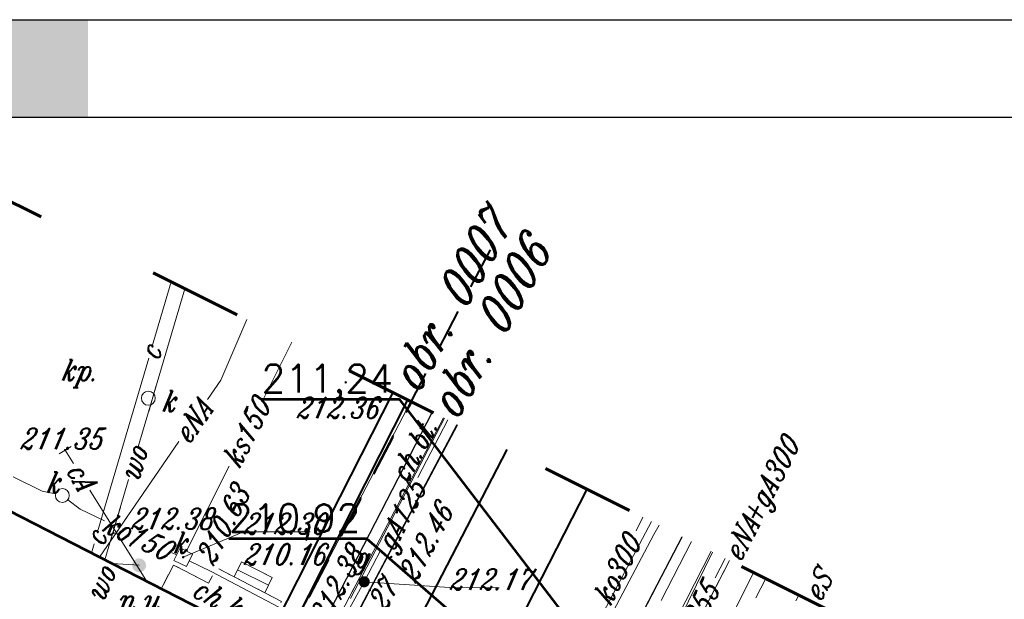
# Model space of a CAD drawing. Header units: millimetres. Extents: x -368 to -158, y 9368 to 9578.
# Tile 37 of 48: x -312 to -277, y 9557 to 9578. Entities that reach past the tile are written whole.
import ezdxf
from ezdxf.enums import TextEntityAlignment as Align

# ---------------------------------------------------------------- set-up
doc = ezdxf.new("R2010")
doc.units = ezdxf.units.MM
for name, pattern in [('Rakowicka 531_1 wstępna wersja$0$DGN Style 5', [7.845798, 3.362485, -4.483313]), ('Rakowicka 531_1 wstępna wersja$0$KTCR02-500', [1.5, 1, -0.5]), ('Rakowicka 531_1 wstępna wersja$0$KTJZ01-500', [2, 1.5, -0.5]), ('Rakowicka 531_1 wstępna wersja$0$KTPL01-500', [2, 1.5, -0.5])]:
    doc.linetypes.add(name, pattern=pattern)
doc.layers.add('-- RAMKA', color=11, linetype='Continuous')
doc.layers.add('Rakowicka 531_1 wstępna wersja$0$-- pomoc', color=6, linetype='Continuous', lineweight=0, plot=False)
for name, color, linetype, lineweight in [('Rakowicka 531_1 wstępna wersja$0$EGBB01', 250, 'Continuous', 0), ('Rakowicka 531_1 wstępna wersja$0$EGBD03', 250, 'Continuous', 0), ('Rakowicka 531_1 wstępna wersja$0$EGBO02', 250, 'Continuous', 0), ('Rakowicka 531_1 wstępna wersja$0$EPGPO_216', 7, 'Continuous', 0), ('Rakowicka 531_1 wstępna wersja$0$GESSCH', 250, 'Continuous', 13), ('Rakowicka 531_1 wstępna wersja$0$KTCR02', 250, 'Continuous', 0), ('Rakowicka 531_1 wstępna wersja$0$KTJZ01', 250, 'Continuous', 0), ('Rakowicka 531_1 wstępna wersja$0$KTKR01', 250, 'Continuous', 0), ('Rakowicka 531_1 wstępna wersja$0$KTOK05_02', 250, 'Continuous', 0), ('Rakowicka 531_1 wstępna wersja$0$KTPL01', 250, 'Continuous', 0), ('Rakowicka 531_1 wstępna wersja$0$KTTR03', 250, 'Continuous', 0), ('Rakowicka 531_1 wstępna wersja$0$RTPW02', 250, 'Continuous', 0), ('Rakowicka 531_1 wstępna wersja$0$SUPC_01', 250, 'Continuous', 0), ('Rakowicka 531_1 wstępna wersja$0$SUPE_01', 250, 'Continuous', 0), ('Rakowicka 531_1 wstępna wersja$0$SUPG_01', 250, 'Continuous', 0), ('Rakowicka 531_1 wstępna wersja$0$SUPK_01', 250, 'Continuous', 0), ('Rakowicka 531_1 wstępna wersja$0$SUPT_01', 250, 'Continuous', 0), ('Rakowicka 531_1 wstępna wersja$0$SUPW_01', 250, 'Continuous', 0), ('Rakowicka 531_1 wstępna wersja$0$SUUS15_05_K', 250, 'Continuous', 0), ('Rakowicka 531_1 wstępna wersja$0$SUUS15_5a_K', 250, 'Continuous', 0), ('Rakowicka 531_1 wstępna wersja$0$SUUS22_01_C', 250, 'Continuous', 0), ('Rakowicka 531_1 wstępna wersja$0$SUUS25_G', 250, 'Continuous', 0), ('Rakowicka 531_1 wstępna wersja$0$SUUS30_01', 250, 'Continuous', 0), ('Rakowicka 531_1 wstępna wersja$0$SUXX_01_C', 250, 'Continuous', 0), ('Rakowicka 531_1 wstępna wersja$0$Warstwa 5', 250, 'Continuous', 0)]:
    doc.layers.add(name, color=color, linetype=linetype, lineweight=lineweight)
for name, color, linetype, lineweight, true_color in [('Rakowicka 531_1 wstępna wersja$0$GEPPGD', 7, 'Continuous', 13, 0x008000), ('Rakowicka 531_1 wstępna wersja$0$GULIOR', 7, 'Continuous', 30, 0x0a0909), ('Rakowicka 531_1 wstępna wersja$0$GUPCSH', 7, 'Continuous', 0, 0xd200d2), ('Rakowicka 531_1 wstępna wersja$0$GUPCZC', 7, 'Continuous', 13, 0x0a0909), ('Rakowicka 531_1 wstępna wersja$0$GUPGSH', 7, 'Continuous', 0, 0xffd900), ('Rakowicka 531_1 wstępna wersja$0$GUPKSH', 7, 'Continuous', 0, 0x803300)]:
    doc.layers.add(name, color=color, linetype=linetype, lineweight=lineweight, true_color=true_color)
doc.styles.add('Rakowicka 531_1 wstępna wersja$0$Standard', font='txt.shx')
doc.styles.add('Rakowicka 531_1 wstępna wersja$0$Style-ITALIC_1250 I 0.20944', font='ITALIC_1250.shx', dxfattribs={"oblique": 12})

# ---------------------------------------------------------------- blocks, each defined once
blk = doc.blocks.new('Rakowicka 531_1 wstępna wersja$0$GUPCSH1')
at = {"layer": 'Rakowicka 531_1 wstępna wersja$0$GUPCSH', "linetype": 'Continuous', "lineweight": 13}
blk.add_hatch(color=212, dxfattribs=at).paths.add_polyline_path([(0, -0.45), (-0.11647, -0.43467), (-0.225, -0.38971), (-0.3182, -0.3182), (-0.38971, -0.225), (-0.43467, -0.11647), (-0.45, 0), (-0.43467, 0.11647), (-0.38971, 0.225), (-0.3182, 0.3182), (-0.225, 0.38971), (-0.11647, 0.43467), (0, 0.45), (0.11647, 0.43467), (0.225, 0.38971), (0.3182, 0.3182), (0.38971, 0.225), (0.43467, 0.11647), (0.45, 0), (0.43467, -0.11647), (0.38971, -0.225), (0.3182, -0.3182), (0.225, -0.38971), (0.11647, -0.43467)])
blk = doc.blocks.new('Rakowicka 531_1 wstępna wersja$0$GUPKSH1')
at = {"layer": 'Rakowicka 531_1 wstępna wersja$0$GUPKSH', "linetype": 'Continuous', "lineweight": 13}
blk.add_hatch(color=36, dxfattribs=at).paths.add_polyline_path([(0, -0.45), (-0.11647, -0.43467), (-0.225, -0.38971), (-0.3182, -0.3182), (-0.38971, -0.225), (-0.43467, -0.11647), (-0.45, 0), (-0.43467, 0.11647), (-0.38971, 0.225), (-0.3182, 0.3182), (-0.225, 0.38971), (-0.11647, 0.43467), (0, 0.45), (0.11647, 0.43467), (0.225, 0.38971), (0.3182, 0.3182), (0.38971, 0.225), (0.43467, 0.11647), (0.45, 0), (0.43467, -0.11647), (0.38971, -0.225), (0.3182, -0.3182), (0.225, -0.38971), (0.11647, -0.43467)])
blk = doc.blocks.new('Rakowicka 531_1 wstępna wersja$0$GUPCZC1')
at = {"layer": 'Rakowicka 531_1 wstępna wersja$0$GUPCZC', "color": 212, "linetype": 'Continuous', "lineweight": 13, "flags": 128}
blk.add_lwpolyline([(0, 2.5), (0, -2.5)], dxfattribs=at)
blk = doc.blocks.new('Rakowicka 531_1 wstępna wersja$0$GUPGSH1')
at = {"layer": 'Rakowicka 531_1 wstępna wersja$0$GUPGSH', "linetype": 'Continuous', "lineweight": 13}
blk.add_hatch(color=250, dxfattribs=at).paths.add_polyline_path([(0, -0.45), (-0.11647, -0.43467), (-0.225, -0.38971), (-0.3182, -0.3182), (-0.38971, -0.225), (-0.43467, -0.11647), (-0.45, 0), (-0.43467, 0.11647), (-0.38971, 0.225), (-0.3182, 0.3182), (-0.225, 0.38971), (-0.11647, 0.43467), (0, 0.45), (0.11647, 0.43467), (0.225, 0.38971), (0.3182, 0.3182), (0.38971, 0.225), (0.43467, 0.11647), (0.45, 0), (0.43467, -0.11647), (0.38971, -0.225), (0.3182, -0.3182), (0.225, -0.38971), (0.11647, -0.43467)])
blk = doc.blocks.new('Rakowicka 531_1 wstępna wersja$0$RTPW02')
at = {"layer": 'Rakowicka 531_1 wstępna wersja$0$Warstwa 5', "linetype": 'Continuous', "lineweight": 13}
h = blk.add_hatch(color=250, dxfattribs=at)
edge = h.paths.add_edge_path()
edge.add_arc((0, 0), 0.045, 0, 360)
blk = doc.blocks.new('Rakowicka 531_1 wstępna wersja$0$SUUS30_01')
at = {"layer": 'Rakowicka 531_1 wstępna wersja$0$SUUS30_01', "linetype": 'Continuous', "lineweight": 13}
h = blk.add_hatch(color=250, dxfattribs=at)
edge = h.paths.add_edge_path()
edge.add_arc((0, 0), 0.25, 0, 360)
blk = doc.blocks.new('Rakowicka 531_1 wstępna wersja$0$SUUS25_1')
at = {"layer": 'Rakowicka 531_1 wstępna wersja$0$SUUS25_G', "linetype": 'Continuous', "lineweight": 13}
h = blk.add_hatch(color=250, dxfattribs=at)
edge = h.paths.add_edge_path()
edge.add_arc((0, 0), 0.2, 0, 360)
blk = doc.blocks.new('Rakowicka 531_1 wstępna wersja$0$RTPW02_1')
at = {"layer": 'Rakowicka 531_1 wstępna wersja$0$RTPW02', "linetype": 'Continuous', "lineweight": 13}
h = blk.add_hatch(color=250, dxfattribs=at)
edge = h.paths.add_edge_path()
edge.add_arc((0, 0), 0.045, 0, 360)
blk = doc.blocks.new('Rakowicka 531_1 wstępna wersja$0$SUUS15_05_K')
at = {"layer": 'Rakowicka 531_1 wstępna wersja$0$SUUS15_05_K', "color": 36, "linetype": 'Continuous', "lineweight": 13}
blk.add_circle((0, 0), 0.25, dxfattribs=at)
blk = doc.blocks.new('Rakowicka 531_1 wstępna wersja$0$SUUS15_5a_K')
at = {"layer": 'Rakowicka 531_1 wstępna wersja$0$SUUS15_5a_K', "color": 36, "linetype": 'Continuous', "lineweight": 13, "flags": 128}
blk.add_lwpolyline([(-0.25, 0.25), (0.25, 0.25), (0.25, -0.25), (-0.25, -0.25), (-0.25, 0.25)], close=True, dxfattribs=at)
blk = doc.blocks.new('Rakowicka 531_1 wstępna wersja')
at = {"layer": 'Rakowicka 531_1 wstępna wersja$0$-- pomoc', "color": 2, "linetype": 'Continuous', "lineweight": 53}
blk.add_lwpolyline([(7425303.99, 5549134.962), (7425308.922, 5549134.962), (7425318.56, 5549122.37)], dxfattribs=at)
at = {"layer": 'Rakowicka 531_1 wstępna wersja$0$-- pomoc', "color": 5, "linetype": 'Continuous', "lineweight": 53}
blk.add_lwpolyline([(7425302.82, 5549129.969), (7425307.752, 5549129.969), (7425317.87, 5549121.18)], dxfattribs=at)
at = {"layer": 'Rakowicka 531_1 wstępna wersja$0$EGBB01', "color": 250, "linetype": 'Continuous', "lineweight": 53, "flags": 128}
blk.add_lwpolyline([(7425292.14, 5549132.4), (7425304.7, 5549125.97), (7425305.6, 5549125.48), (7425302.92, 5549120.41), (7425302.17, 5549120.78), (7425296.15, 5549109.28), (7425296.9, 5549108.89), (7425294.19, 5549103.78)], dxfattribs=at)
at = {"layer": 'Rakowicka 531_1 wstępna wersja$0$EGBD03', "color": 96, "linetype": 'Continuous', "lineweight": 13, "flags": 128}
for points in [[(7425309.344, 5549134.875), (7425304.7, 5549125.97), (7425305.61, 5549125.48), (7425302.92, 5549120.41), (7425296.9, 5549108.89), (7425294.19, 5549103.78), (7425286.46, 5549107.9), (7425285.01, 5549105.14), (7425285.18, 5549105.05), (7425285.34, 5549104.79), (7425275.7, 5549085.21), (7425275.53, 5549084.94), (7425273.99, 5549082.32), (7425270.33, 5549075.181)], [(7425324.18, 5549127.474), (7425322.67, 5549124.6), (7425313.32, 5549106.49), (7425303.71, 5549087.75), (7425295.44, 5549072.28), (7425282.33, 5549080.89), (7425294.19, 5549103.78), (7425296.9, 5549108.89), (7425302.92, 5549120.41), (7425305.61, 5549125.48), (7425304.7, 5549125.97), (7425309.344, 5549134.875)]]:
    blk.add_lwpolyline(points, dxfattribs=at)
at = {"layer": 'Rakowicka 531_1 wstępna wersja$0$EGBO02', "color": 96, "linetype": 'Continuous', "lineweight": 40}
for p, q in [((7425312.178, 5549140.307), (7425311.484, 5549138.977)), ((7425311.021, 5549138.09), (7425310.328, 5549136.76)), ((7425309.865, 5549135.874), (7425309.172, 5549134.544)), ((7425308.709, 5549133.657), (7425308.016, 5549132.327)), ((7425307.553, 5549131.44), (7425306.86, 5549130.111)), ((7425306.397, 5549129.224), (7425305.703, 5549127.894))]:
    blk.add_line(p, q, dxfattribs=at)
at = {"layer": 'Rakowicka 531_1 wstępna wersja$0$EPGPO_216', "color": 8, "linetype": 'Continuous', "lineweight": 40}
for p, q in [((7425309.176, 5549134.481), (7425309.376, 5549134.859)), ((7425308.011, 5549132.269), (7425308.71, 5549133.596)), ((7425306.846, 5549130.057), (7425307.545, 5549131.384)), ((7425305.681, 5549127.845), (7425306.38, 5549129.172))]:
    blk.add_line(p, q, dxfattribs=at)
at = {"layer": 'Rakowicka 531_1 wstępna wersja$0$GEPPGD', "color": 250, "linetype": 'Rakowicka 531_1 wstępna wersja$0$DGN Style 5', "lineweight": 70, "flags": 128}
blk.add_lwpolyline([(7425284.958, 5549147.04), (7425252.6, 5549083.92), (7425409.418, 5549006.623), (7425423.137, 5549033.307), (7425330.222, 5549078.944), (7425348.524, 5549115.33), (7425284.958, 5549147.04)], close=True, dxfattribs=at)
at = {"layer": 'Rakowicka 531_1 wstępna wersja$0$GESSCH', "color": 250, "linetype": 'Continuous', "lineweight": 13, "flags": 128}
blk.add_lwpolyline([(7425304.11, 5549128.03), (7425304.38, 5549128.57), (7425303.28, 5549129.13), (7425303.01, 5549128.6), (7425304.11, 5549128.03)], close=True, dxfattribs=at)
blk.add_lwpolyline([(7425304.245, 5549128.3), (7425303.139, 5549128.853)], dxfattribs=at)
at = {"layer": 'Rakowicka 531_1 wstępna wersja$0$GULIOR', "color": 18, "linetype": 'Continuous', "lineweight": 30, "true_color": 0x0a0909, "flags": 128}
for points in [[(7425310.102, 5549134.497), (7425305.6, 5549125.76), (7425294.07, 5549103.7), (7425293.48, 5549103.67), (7425290.38, 5549104.38), (7425284.58, 5549101.7), (7425284.11, 5549101.19), (7425271.35, 5549075.65), (7425270.959, 5549074.871)], [(7425271.786, 5549074.464), (7425284.69, 5549100.69), (7425285.21, 5549101.15), (7425290.33, 5549103.76), (7425293.05, 5549102.89), (7425294.45, 5549103.09), (7425295.14, 5549104.04), (7425310.995, 5549134.051)]]:
    blk.add_lwpolyline(points, dxfattribs=at)
at = {"layer": 'Rakowicka 531_1 wstępna wersja$0$KTCR02', "color": 250, "linetype": 'Rakowicka 531_1 wstępna wersja$0$KTCR02-500', "lineweight": 13, "flags": 128}
for points in [[(7425309.237, 5549134.928), (7425304.7, 5549125.97), (7425305.6, 5549125.48), (7425302.92, 5549120.41), (7425302.17, 5549120.78), (7425296.15, 5549109.28), (7425296.9, 5549108.89), (7425294.19, 5549103.78), (7425286.46, 5549107.9), (7425285.01, 5549105.14), (7425285.18, 5549105.05), (7425285.34, 5549104.79), (7425280.99, 5549096.5), (7425281.26, 5549096.36), (7425280.9, 5549095.66), (7425280.99, 5549095.55), (7425281.86, 5549095.48), (7425282.55, 5549095.62), (7425283.17, 5549096.09), (7425283.62, 5549096.76), (7425285.71, 5549100.16), (7425286.69, 5549101.13), (7425287.71, 5549101.84), (7425288.44, 5549102.22), (7425289.64, 5549102.7), (7425290.46, 5549102.83), (7425291.37, 5549102.74), (7425292.23, 5549102.64), (7425293.08, 5549102.42), (7425293.72, 5549102.34), (7425294.44, 5549102.55), (7425295.19, 5549103.24), (7425301.9, 5549116.59), (7425307.87, 5549128.12), (7425311.018, 5549134.04)], [(7425302.84, 5549081.09), (7425301.52, 5549082.03), (7425300.37, 5549082.61), (7425299.43, 5549083.28), (7425298.66, 5549084.15), (7425298.14, 5549085.02), (7425297.8, 5549086.02), (7425297.66, 5549086.96), (7425297.63, 5549087.93), (7425297.72, 5549088.7), (7425297.93, 5549089.59), (7425299.92, 5549093.33), (7425300.12, 5549093.67), (7425300.25, 5549093.89), (7425306.76, 5549106.35), (7425309.1, 5549105.08), (7425310.23, 5549107.29), (7425307.84, 5549108.54), (7425314.08, 5549120.54), (7425316.83, 5549125.75), (7425319.058, 5549130.029)]]:
    blk.add_lwpolyline(points, dxfattribs=at)
blk.add_lwpolyline([(7425303.991, 5549126.333), (7425304.71, 5549127.72), (7425304.11, 5549128.03), (7425303.01, 5549128.6), (7425302.39, 5549128.92), (7425302.1, 5549128.37), (7425300.84, 5549129.02), (7425300.401, 5549128.171), (7425303.991, 5549126.333)], close=True, dxfattribs=at)
at = {"layer": 'Rakowicka 531_1 wstępna wersja$0$KTJZ01', "color": 250, "linetype": 'Rakowicka 531_1 wstępna wersja$0$KTJZ01-500', "lineweight": 13, "flags": 128}
for points in [[(7425279.295, 5549070.762), (7425283.23, 5549079.57), (7425291.92, 5549096.75), (7425295.19, 5549103.24), (7425301.9, 5549116.59), (7425307.87, 5549128.12), (7425311.018, 5549134.04)], [(7425319.058, 5549130.029), (7425316.83, 5549125.75), (7425314.08, 5549120.54), (7425307.84, 5549108.54), (7425306.76, 5549106.35), (7425300.25, 5549093.89), (7425300.12, 5549093.67), (7425299.92, 5549093.33), (7425297.93, 5549089.59), (7425297.72, 5549088.7), (7425297.63, 5549087.93), (7425297.66, 5549086.96), (7425297.8, 5549086.02), (7425298.14, 5549085.02), (7425298.66, 5549084.15), (7425299.43, 5549083.28), (7425300.37, 5549082.61), (7425301.52, 5549082.03), (7425302.84, 5549081.09)]]:
    blk.add_lwpolyline(points, dxfattribs=at)
at = {"layer": 'Rakowicka 531_1 wstępna wersja$0$KTKR01', "color": 250, "linetype": 'Continuous', "lineweight": 30, "flags": 128}
for points in [[(7425295.19, 5549103.24), (7425301.9, 5549116.59), (7425307.87, 5549128.12), (7425311.018, 5549134.04)], [(7425314.08, 5549120.54), (7425316.83, 5549125.75), (7425319.058, 5549130.029)]]:
    blk.add_lwpolyline(points, dxfattribs=at)
at = {"layer": 'Rakowicka 531_1 wstępna wersja$0$KTOK05_02', "color": 250, "linetype": 'Continuous', "lineweight": 40, "flags": 128}
for points in [[(7425308.696, 5549135.199), (7425304.147, 5549126.253)], [(7425304.7, 5549125.97), (7425309.237, 5549134.928)]]:
    blk.add_lwpolyline(points, dxfattribs=at)
at = {"layer": 'Rakowicka 531_1 wstępna wersja$0$KTPL01', "color": 250, "linetype": 'Rakowicka 531_1 wstępna wersja$0$KTPL01-500', "lineweight": 13, "flags": 128}
blk.add_lwpolyline([(7425308.696, 5549135.199), (7425304.147, 5549126.253), (7425303.991, 5549126.333), (7425304.71, 5549127.72), (7425304.11, 5549128.03), (7425304.38, 5549128.57), (7425303.28, 5549129.13), (7425303.01, 5549128.6), (7425302.39, 5549128.92), (7425302.1, 5549128.37), (7425300.84, 5549129.02), (7425300.401, 5549128.171), (7425292.14, 5549132.4), (7425292.15, 5549132.46), (7425291.39, 5549132.84), (7425290.98, 5549132.06), (7425289.83, 5549132.21)], dxfattribs=at)
at = {"layer": 'Rakowicka 531_1 wstępna wersja$0$KTTR03', "color": 250, "linetype": 'Continuous', "lineweight": 40, "flags": 128}
for points in [[(7425312.782, 5549133.16), (7425291.831, 5549092.692)], [(7425315.643, 5549131.733), (7425288.21, 5549078.13), (7425283.522, 5549068.679)]]:
    blk.add_lwpolyline(points, dxfattribs=at)
at = {"layer": 'Rakowicka 531_1 wstępna wersja$0$SUPC_01', "color": 212, "linetype": 'Continuous', "lineweight": 13}
blk.add_line((7425298.446, 5549130.743), (7425298.995, 5549129.861), dxfattribs=at)
at = {"layer": 'Rakowicka 531_1 wstępna wersja$0$SUPC_01', "color": 212, "linetype": 'Continuous', "lineweight": 13, "flags": 128}
for points in [[(7425300.082, 5549136.858), (7425300.759, 5549139.158)], [(7425298.125, 5549130.214), (7425299.956, 5549136.429)], [(7425296.96, 5549133.13), (7425297.258, 5549132.652)], [(7425297.85, 5549131.7), (7425299.882, 5549128.436)], [(7425297.9, 5549129.451), (7425297.999, 5549129.785)]]:
    blk.add_lwpolyline(points, dxfattribs=at)
at = {"layer": 'Rakowicka 531_1 wstępna wersja$0$SUPE_01', "color": 1, "linetype": 'Continuous', "lineweight": 13}
for p, q in [((7425298.645, 5549129.964), (7425299.279, 5549130.887)), ((7425306.53, 5549126.71), (7425307.304, 5549128.185))]:
    blk.add_line(p, q, dxfattribs=at)
at = {"layer": 'Rakowicka 531_1 wstępna wersja$0$SUPE_01', "color": 1, "linetype": 'Continuous', "lineweight": 13, "flags": 128}
for points in [[(7425303.47, 5549137.806), (7425302.54, 5549135.64), (7425302.063, 5549134.945)], [(7425310.511, 5549134.293), (7425306.24, 5549126.158)], [(7425301.033, 5549133.444), (7425298.191, 5549129.302)], [(7425314.649, 5549118.364), (7425315.59, 5549120.18), (7425320.147, 5549129.486)], [(7425320.092, 5549129.513), (7425318.59, 5549126.57), (7425317.442, 5549124.853)], [(7425320.751, 5549129.185), (7425318.11, 5549124.04), (7425316.295, 5549120.511)], [(7425321.694, 5549127.847), (7425322.051, 5549128.536)], [(7425323.132, 5549127.739), (7425323.24, 5549127.943)]]:
    blk.add_lwpolyline(points, dxfattribs=at)
at = {"layer": 'Rakowicka 531_1 wstępna wersja$0$SUPG_01', "color": 52, "linetype": 'Continuous', "lineweight": 13, "flags": 128}
for points in [[(7425310.663, 5549134.217), (7425309.596, 5549132.15)], [(7425318.23, 5549130.442), (7425318.05, 5549130.11), (7425315.048, 5549124.447)], [(7425308.261, 5549129.564), (7425307.67, 5549128.42), (7425304.11, 5549121.95), (7425300.158, 5549114.347)], [(7425320.753, 5549129.184), (7425317.743, 5549123.375)], [(7425320.601, 5549129.259), (7425320.24, 5549128.558)]]:
    blk.add_lwpolyline(points, dxfattribs=at)
at = {"layer": 'Rakowicka 531_1 wstępna wersja$0$SUPK_01', "color": 36, "linetype": 'Continuous', "lineweight": 13, "flags": 128}
for points in [[(7425305.085, 5549137), (7425304.071, 5549134.996)], [(7425302.837, 5549132.556), (7425301.303, 5549129.523)], [(7425296.616, 5549131.564), (7425296.14, 5549131.67), (7425295.094, 5549132.172)], [(7425298.373, 5549130.606), (7425297.5, 5549131.02), (7425297.059, 5549131.358)], [(7425317.964, 5549130.575), (7425316.024, 5549126.928)], [(7425317.408, 5549130.239), (7425317.65, 5549130.732)], [(7425300.952, 5549129.381), (7425300.85, 5549129.43), (7425300.785, 5549129.461)], [(7425308.932, 5549125.23), (7425302.21, 5549128.78), (7425301.403, 5549129.166)]]:
    blk.add_lwpolyline(points, dxfattribs=at)
at = {"layer": 'Rakowicka 531_1 wstępna wersja$0$SUPT_01', "color": 30, "linetype": 'Continuous', "lineweight": 13, "flags": 128}
for points in [[(7425310.551, 5549134.273), (7425307.179, 5549127.823)], [(7425318.304, 5549127.747), (7425319.399, 5549129.859)]]:
    blk.add_lwpolyline(points, dxfattribs=at)
at = {"layer": 'Rakowicka 531_1 wstępna wersja$0$SUPW_01', "color": 5, "linetype": 'Continuous', "lineweight": 13}
for p, q in [((7425299.952, 5549134.522), (7425300.225, 5549135.445)), ((7425298.608, 5549129.97), (7425298.939, 5549131.093))]:
    blk.add_line(p, q, dxfattribs=at)
at = {"layer": 'Rakowicka 531_1 wstępna wersja$0$SUPW_01', "color": 5, "linetype": 'Continuous', "lineweight": 13, "flags": 128}
for points in [[(7425299.576, 5549133.249), (7425301.249, 5549138.913)], [(7425298.381, 5549129.205), (7425299.23, 5549132.077)], [(7425299.61, 5549129.01), (7425298.645, 5549129.07)], [(7425321.609, 5549128.757), (7425319.78, 5549125.051)]]:
    blk.add_lwpolyline(points, dxfattribs=at)
at = {"layer": 'Rakowicka 531_1 wstępna wersja$0$SUUS15_05_K', "color": 36, "linetype": 'Continuous', "lineweight": 13, "flags": 128}
blk.add_lwpolyline([(7425301.19, 5549129.3), (7425303.347, 5549130.203), (7425305.735, 5549130.203)], dxfattribs=at)
at = {"layer": 'Rakowicka 531_1 wstępna wersja$0$SUUS25_G', "color": 250, "linetype": 'Continuous', "lineweight": 13, "flags": 128}
blk.add_lwpolyline([(7425307.67, 5549128.42), (7425310.723, 5549128.211), (7425312.499, 5549128.203)], dxfattribs=at)
at = {"layer": 'Rakowicka 531_1 wstępna wersja$0$RTPW02', "color": 250, "linetype": 'Continuous', "lineweight": 13}
blk.add_blockref('Rakowicka 531_1 wstępna wersja$0$RTPW02_1', (7425307.87, 5549128.12), dxfattribs=at)
at = {"layer": 'Rakowicka 531_1 wstępna wersja$0$SUUS15_05_K', "color": 36, "linetype": 'Continuous', "lineweight": 13}
for p in [(7425299.94, 5549134.99), (7425296.86, 5549131.51)]:
    blk.add_blockref('Rakowicka 531_1 wstępna wersja$0$SUUS15_05_K', p, dxfattribs=at)
at = {"layer": 'Rakowicka 531_1 wstępna wersja$0$SUUS15_05_K', "color": 36, "linetype": 'Continuous', "lineweight": 13, "xscale": 0.1, "yscale": 0.1, "zscale": 0.1}
for p in [(7425301.31, 5549129.55), (7425301.19, 5549129.3)]:
    blk.add_blockref('Rakowicka 531_1 wstępna wersja$0$GUPKSH1', p, dxfattribs=at)
at = {"layer": 'Rakowicka 531_1 wstępna wersja$0$SUUS15_5a_K', "color": 36, "linetype": 'Continuous', "lineweight": 13, "rotation": 334.0105564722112}
blk.add_blockref('Rakowicka 531_1 wstępna wersja$0$SUUS15_5a_K', (7425301.19, 5549129.3), dxfattribs=at)
at = {"layer": 'Rakowicka 531_1 wstępna wersja$0$SUUS22_01_C', "color": 212, "linetype": 'Continuous', "lineweight": 13, "xscale": 0.1, "yscale": 0.1, "zscale": 0.1}
blk.add_blockref('Rakowicka 531_1 wstępna wersja$0$GUPCSH1', (7425296.96, 5549133.13), dxfattribs=at)
at = {"layer": 'Rakowicka 531_1 wstępna wersja$0$SUUS25_G', "color": 250, "linetype": 'Continuous', "lineweight": 13, "rotation": 340.6554562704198}
blk.add_blockref('Rakowicka 531_1 wstępna wersja$0$SUUS25_1', (7425307.67, 5549128.42), dxfattribs=at)
at = {"layer": 'Rakowicka 531_1 wstępna wersja$0$SUUS25_G', "color": 250, "linetype": 'Continuous', "lineweight": 13, "xscale": 0.1, "yscale": 0.1, "zscale": 0.1}
blk.add_blockref('Rakowicka 531_1 wstępna wersja$0$GUPGSH1', (7425307.67, 5549128.42), dxfattribs=at)
at = {"layer": 'Rakowicka 531_1 wstępna wersja$0$SUUS30_01', "color": 250, "linetype": 'Continuous', "lineweight": 13}
blk.add_blockref('Rakowicka 531_1 wstępna wersja$0$SUUS30_01', (7425299.61, 5549129.01), dxfattribs=at)
at = {"layer": 'Rakowicka 531_1 wstępna wersja$0$SUXX_01_C', "color": 212, "linetype": 'Continuous', "lineweight": 13, "xscale": 0.1, "yscale": 0.1, "zscale": 0.1, "rotation": 301.9445395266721}
blk.add_blockref('Rakowicka 531_1 wstępna wersja$0$GUPCZC1', (7425296.96, 5549133.13), dxfattribs=at)
at = {"layer": 'Rakowicka 531_1 wstępna wersja$0$Warstwa 5', "color": 250, "linetype": 'Continuous', "lineweight": 13}
for p in [(7425307.01, 5549135.56), (7425299.29, 5549129.72), (7425308.64, 5549129.31)]:
    blk.add_blockref('Rakowicka 531_1 wstępna wersja$0$RTPW02', p, dxfattribs=at)
at = {"layer": 'Rakowicka 531_1 wstępna wersja$0$-- pomoc', "color": 2, "linetype": 'Continuous', "lineweight": 53, "insert": (7425303.99, 5549135.546), "char_height": 1, "attachment_point": 4, "style": 'Rakowicka 531_1 wstępna wersja$0$Standard'}
blk.add_mtext_dynamic_manual_height_columns('211,24', width=4.932, gutter_width=5, heights=[0], dxfattribs=at)
at = {"layer": 'Rakowicka 531_1 wstępna wersja$0$-- pomoc', "color": 5, "linetype": 'Continuous', "lineweight": 53, "insert": (7425302.82, 5549130.552), "char_height": 1, "attachment_point": 4, "style": 'Rakowicka 531_1 wstępna wersja$0$Standard'}
blk.add_mtext_dynamic_manual_height_columns('210,92', width=4.932, gutter_width=5, heights=[0], dxfattribs=at)
at = {"layer": 'Rakowicka 531_1 wstępna wersja$0$EGBO02', "color": 96, "linetype": 'Continuous', "lineweight": 30, "char_height": 1.25, "attachment_point": 7, "rotation": 60.7218, "line_spacing_factor": 0.6, "style": 'Rakowicka 531_1 wstępna wersja$0$Style-ITALIC_1250 I 0.20944'}
for s, insert in [('\\H1x;\\W0.8;obr. 0007', (7425309.595, 5549135.126)), ('\\H1x;\\W0.8;obr. 0006', (7425310.98, 5549134.168))]:
    blk.add_mtext(s, dxfattribs=dict(at, insert=insert))
at = {"layer": 'Rakowicka 531_1 wstępna wersja$0$KTCR02', "color": 250, "linetype": 'Continuous', "lineweight": 13, "style": 'Rakowicka 531_1 wstępna wersja$0$Style-ITALIC_1250 I 0.20944', "oblique": 12, "width": 0.8}
for s, rotation, p in [('ch.bt.', 62.052, (7425309.781, 5549132.984)), ('ch.kp.', 332.6782, (7425302.618, 5549127.326))]:
    blk.add_text(s, height=0.75, rotation=rotation, dxfattribs=at).set_placement(p, align=Align.CENTER)
at = {"layer": 'Rakowicka 531_1 wstępna wersja$0$KTPL01', "color": 250, "linetype": 'Continuous', "lineweight": 13, "insert": (7425297.479, 5549135.371), "char_height": 0.75, "attachment_point": 8, "rotation": 359.227, "line_spacing_factor": 0.6, "style": 'Rakowicka 531_1 wstępna wersja$0$Style-ITALIC_1250 I 0.20944'}
blk.add_mtext('\\H1x;\\W0.8;kp.', dxfattribs=at)
at = {"layer": 'Rakowicka 531_1 wstępna wersja$0$RTPW02', "color": 250, "linetype": 'Continuous', "lineweight": 13, "style": 'Rakowicka 531_1 wstępna wersja$0$Style-ITALIC_1250 I 0.20944', "oblique": 12, "width": 0.8}
blk.add_text('212.27', height=0.75, rotation=62.6258, dxfattribs=at).set_placement((7425307.553, 5549125.624))
at = {"layer": 'Rakowicka 531_1 wstępna wersja$0$SUPC_01', "color": 212, "linetype": 'Continuous', "lineweight": 13, "style": 'Rakowicka 531_1 wstępna wersja$0$Style-ITALIC_1250 I 0.20944', "oblique": 12, "width": 0.8}
for s, rotation, p in [('c', 73.5875, (7425300.019, 5549136.643)), ('cA', 301.9064, (7425297.554, 5549132.176)), ('c', 73.5875, (7425298.062, 5549129.999))]:
    blk.add_text(s, height=0.75, rotation=rotation, dxfattribs=at).set_placement(p, align=Align.MIDDLE_CENTER)
at = {"layer": 'Rakowicka 531_1 wstępna wersja$0$SUPE_01', "color": 1, "linetype": 'Continuous', "lineweight": 13, "style": 'Rakowicka 531_1 wstępna wersja$0$Style-ITALIC_1250 I 0.20944', "oblique": 12, "width": 0.8}
for s, rotation, p in [('eNA', 55.5452, (7425301.548, 5549134.194)), ('eNA', 62.7823, (7425321.187, 5549129.997)), ('eS', 61.4293, (7425323.931, 5549128.313))]:
    blk.add_text(s, height=0.75, rotation=rotation, dxfattribs=at).set_placement(p, align=Align.MIDDLE_CENTER)
at = {"layer": 'Rakowicka 531_1 wstępna wersja$0$SUPG_01', "color": 250, "linetype": 'Continuous', "lineweight": 13, "style": 'Rakowicka 531_1 wstępna wersja$0$Style-ITALIC_1250 I 0.20944', "oblique": 12, "width": 0.8}
for s, rotation, p in [('+gA300', 62.6085, (7425322.216, 5549132.056)), ('gA125', 62.6911, (7425308.992, 5549130.824)), ('gn355', 62.7303, (7425319.49, 5549127.134))]:
    blk.add_text(s, height=0.75, rotation=rotation, dxfattribs=at).set_placement(p, align=Align.MIDDLE_CENTER)
at = {"layer": 'Rakowicka 531_1 wstępna wersja$0$SUPK_01', "color": 36, "linetype": 'Continuous', "lineweight": 13, "style": 'Rakowicka 531_1 wstępna wersja$0$Style-ITALIC_1250 I 0.20944', "oblique": 12, "width": 0.8}
for s, rotation, p in [('ks150', 63.1652, (7425303.454, 5549133.776)), ('ko150', 334.6097, (7425299.579, 5549130.033)), ('ko300', 63.8399, (7425316.733, 5549128.865))]:
    blk.add_text(s, height=0.75, rotation=rotation, dxfattribs=at).set_placement(p, align=Align.MIDDLE_CENTER)
at = {"layer": 'Rakowicka 531_1 wstępna wersja$0$SUPW_01', "color": 5, "linetype": 'Continuous', "lineweight": 13, "style": 'Rakowicka 531_1 wstępna wersja$0$Style-ITALIC_1250 I 0.20944', "oblique": 12, "width": 0.8}
for rotation, p in [(73.5419, (7425299.403, 5549132.663)), (66.0191, (7425298.224, 5549128.372))]:
    blk.add_text('wo', height=0.75, rotation=rotation, dxfattribs=at).set_placement(p, align=Align.MIDDLE_CENTER)
at = {"layer": 'Rakowicka 531_1 wstępna wersja$0$SUUS15_05_K', "color": 36, "linetype": 'Continuous', "lineweight": 13, "char_height": 0.75, "attachment_point": 7, "line_spacing_factor": 0.6, "style": 'Rakowicka 531_1 wstępna wersja$0$Style-ITALIC_1250 I 0.20944'}
for s, insert, rotation in [('\\H1x;\\W0.8;k', (7425300.42, 5549134.514), 359.9998), ('\\H1x;\\W0.8;k', (7425296.28, 5549131.603), 359.9998), ('\\H1x;\\W0.8;210.63', (7425302.273, 5549128.968), 63.165), ('\\H1x;\\W0.8;212.30', (7425303.347, 5549130.126), 359.9998), ('\\H1x;\\W0.8;k', (7425300.836, 5549129.443), 359.9998), ('\\H1x;\\W0.8;210.16', (7425303.347, 5549129.031), 359.9998)]:
    blk.add_mtext(s, dxfattribs=dict(at, insert=insert, rotation=rotation))
at = {"layer": 'Rakowicka 531_1 wstępna wersja$0$SUUS22_01_C', "color": 212, "linetype": 'Continuous', "lineweight": 13, "insert": (7425295.343, 5549133.172), "char_height": 0.75, "attachment_point": 7, "rotation": 360, "line_spacing_factor": 0.6, "style": 'Rakowicka 531_1 wstępna wersja$0$Style-ITALIC_1250 I 0.20944'}
blk.add_mtext('\\H1x;\\W0.8;211.35', dxfattribs=at)
at = {"layer": 'Rakowicka 531_1 wstępna wersja$0$SUUS25_G', "color": 250, "linetype": 'Continuous', "lineweight": 13, "char_height": 0.75, "attachment_point": 7, "rotation": 359.9998, "line_spacing_factor": 0.6, "style": 'Rakowicka 531_1 wstępna wersja$0$Style-ITALIC_1250 I 0.20944'}
for s, insert in [('\\H1x;\\W0.8;g', (7425307.333, 5549128.678)), ('\\H1x;\\W0.8;212.17', (7425310.723, 5549128.133))]:
    blk.add_mtext(s, dxfattribs=dict(at, insert=insert))
at = {"layer": 'Rakowicka 531_1 wstępna wersja$0$SUUS30_01', "color": 250, "linetype": 'Continuous', "lineweight": 13, "insert": (7425298.847, 5549127.409), "char_height": 0.75, "attachment_point": 7, "rotation": 359.9998, "line_spacing_factor": 0.6, "style": 'Rakowicka 531_1 wstępna wersja$0$Style-ITALIC_1250 I 0.20944'}
blk.add_mtext('\\H1x;\\W0.8;n.u.', dxfattribs=at)
at = {"layer": 'Rakowicka 531_1 wstępna wersja$0$Warstwa 5', "color": 250, "linetype": 'Continuous', "lineweight": 13, "char_height": 0.75, "attachment_point": 7, "line_spacing_factor": 0.6, "style": 'Rakowicka 531_1 wstępna wersja$0$Style-ITALIC_1250 I 0.20944'}
for s, insert, rotation in [('\\H1x;\\W0.8;212.36', (7425305.24, 5549134.278), 360), ('\\H1x;\\W0.8;212.38', (7425299.307, 5549130.306), 360), ('\\H1x;\\W0.8;212.46', (7425309.513, 5549128.347), 62.0646), ('\\H1x;\\W0.8;212.38', (7425306.322, 5549126.814), 62.0263)]:
    blk.add_mtext(s, dxfattribs=dict(at, insert=insert, rotation=rotation))
blk = doc.blocks.new('*U585')
at = {"layer": '-- RAMKA', "color": 50}
blk.add_lwpolyline([(0, 4200), (4200, 4200), (4200, 0), (0, 0)], close=True, dxfattribs=at)
at = {"layer": '-- RAMKA', "color": 11}
blk.add_lwpolyline([(300, 69.39), (4130, 69.39), (4130, 4130), (300, 4130)], close=True, dxfattribs=at)

msp = doc.modelspace()

# ---------------------------------------------------------------- hatches: boundary and pattern name
at = {"lineweight": 0}
msp.add_hatch(color=251, dxfattribs=at).paths.add_polyline_path([(-338.727, 9577.729), (-338.727, 9574.229), (-309.848, 9574.229), (-309.848, 9577.729)])

# ---------------------------------------------------------------- block references
at = {"layer": '-- RAMKA', "xscale": 0.05, "yscale": 0.05, "zscale": 0.05}
msp.add_blockref('*U585', (-367.869, 9367.729), dxfattribs=at)
at = {"layer": '-- RAMKA'}
msp.add_blockref('Rakowicka 531_1 wstępna wersja', (-7425607.631, -5539570.812), dxfattribs=at)

doc.saveas('drawing.dxf')
